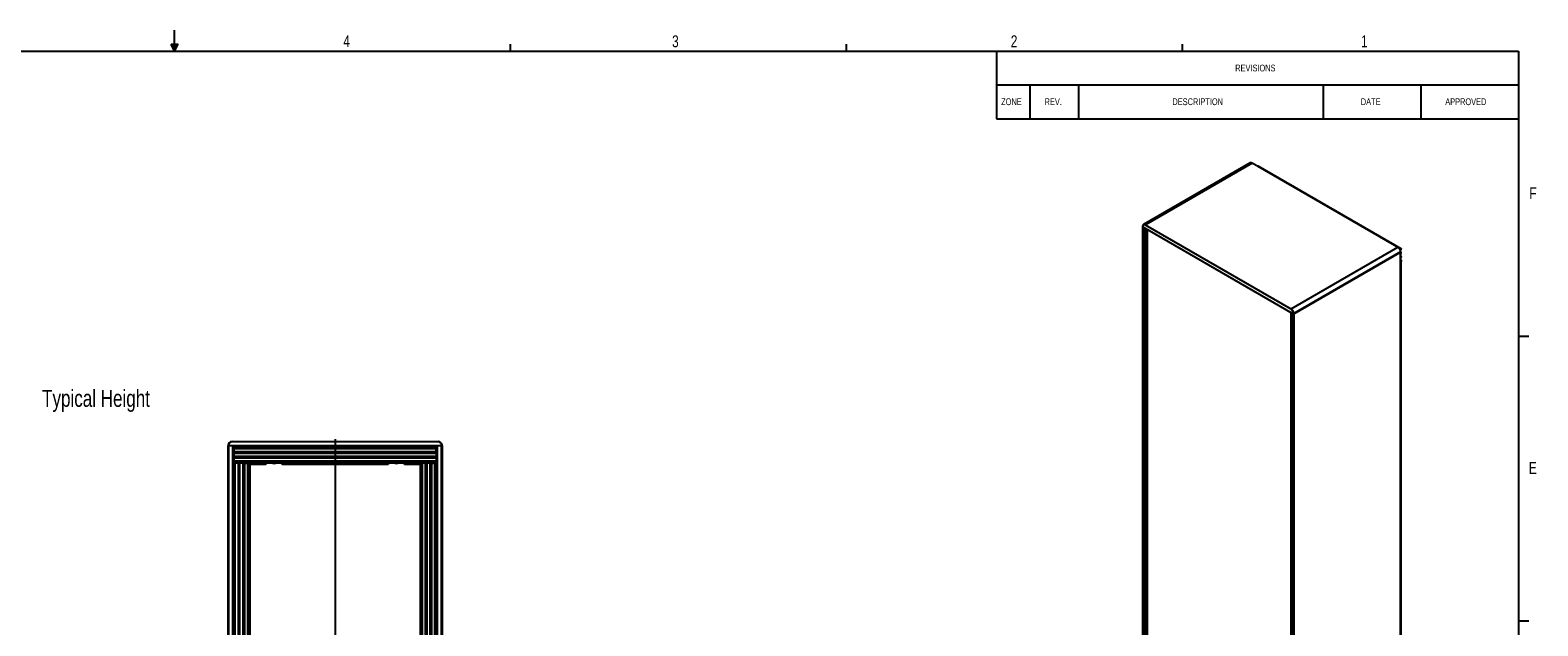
# Paper-space layout 'P3m-V' of a CAD drawing. Header units: inches. Extents: x 0.3 to 33.8, y 0.2 to 21.7.
# Tile 36 of 36: x 15.3 to 33.8, y 14.4 to 21.7. Entities that reach past the tile are written whole.
import ezdxf

# ---------------------------------------------------------------- set-up
doc = ezdxf.new("R2010")
doc.units = ezdxf.units.IN
doc.header["$MEASUREMENT"] = 0
doc.layers.add('BORDERS', color=7, linetype='Continuous')
doc.styles.add('SLDTEXTSTYLE0', font='TXT', dxfattribs={"width": 0.75})

# ---------------------------------------------------------------- blocks, each defined once
blk = doc.blocks.new('SW_TABLEANNOTATION_3')
at = {"layer": 'BORDERS', "color": 0}
for p, q in [((0, 0), (0, -0.415)), ((0, 0), (0.41, 0)), ((0.41, 0), (1.01, 0)), ((1.01, 0), (4.01, 0)), ((4.01, 0), (5.21, 0)), ((5.21, 0), (6.41, 0)), ((6.41, 0), (6.41, -0.415)), ((0, -0.415), (0, -0.83)), ((0, -0.415), (0.41, -0.415)), ((0.41, -0.415), (0.41, -0.83)), ((0.41, -0.415), (1.01, -0.415)), ((1.01, -0.415), (1.01, -0.83)), ((1.01, -0.415), (4.01, -0.415)), ((4.01, -0.415), (4.01, -0.83)), ((4.01, -0.415), (5.21, -0.415)), ((5.21, -0.415), (5.21, -0.83)), ((5.21, -0.415), (6.41, -0.415)), ((6.41, -0.415), (6.41, -0.83)), ((0, -0.83), (0.41, -0.83)), ((0.41, -0.83), (1.01, -0.83)), ((1.01, -0.83), (4.01, -0.83)), ((4.01, -0.83), (5.21, -0.83)), ((5.21, -0.83), (6.41, -0.83))]:
    blk.add_line(p, q, dxfattribs=at)
at = {"layer": 'BORDERS', "color": 0, "attachment_point": 1, "style": 'SLDTEXTSTYLE0'}
for s, insert, char_height in [('REVISIONS', (2.932, -0.166), 0.0833), ('ZONE', (0.059, -0.58), 0.0833), ('REV.', (0.592, -0.58), 0.0833), ('DESCRIPTION', (2.161, -0.58), 0.08333), ('DATE', (4.474, -0.58), 0.0833), ('APPROVED', (5.511, -0.58), 0.0833)]:
    blk.add_mtext(s, dxfattribs=dict(at, insert=insert, char_height=char_height))

psp = doc.layouts.new('P3m-V')

# ---------------------------------------------------------------- linework, layer by layer
at = {"color": 7, "linetype": 'Continuous', "lineweight": 25}
for p, q in [((30.22881, 20.03713), (28.9189, 19.28094)), ((30.25225, 20.03481), (28.94233, 19.27862)), ((32.04211, 19.00155), (30.25225, 20.03481)), ((32.04461, 19.00179), (30.25475, 20.03506)), ((30.32201, 19.9975), (30.321, 19.99681)), ((30.32201, 19.9975), (32.07917, 18.98311)), ((32.08297, 18.98371), (30.3258, 19.99809)), ((28.90772, 19.25743), (28.90772, 19.25488)), ((28.90772, 19.25488), (28.90772, 6.98636)), ((28.90919, 19.25539), (28.90919, 19.25284)), ((28.90919, 19.25284), (28.93747, 19.23651)), ((28.90919, 19.25284), (28.90919, 6.98431)), ((28.90919, 19.25284), (30.75827, 18.18539)), ((30.72866, 18.23922), (28.9388, 19.27249)), ((28.94233, 19.27862), (30.7322, 18.24535)), ((28.93747, 6.96799), (28.93747, 19.23651)), ((28.94454, 19.23243), (28.94454, 6.96799)), ((28.96574, 19.2202), (28.96574, 6.98022)), ((30.7322, 18.24535), (32.04211, 19.00155)), ((32.07526, 18.94414), (30.76534, 18.18794)), ((30.76534, 18.18539), (32.07526, 18.94158)), ((30.76534, 18.18539), (32.07526, 18.94158)), ((32.07917, 18.98311), (32.06773, 18.97535)), ((32.07239, 18.96455), (32.07463, 18.96705)), ((32.07463, 18.96705), (32.08122, 18.97362)), ((32.07526, 18.94158), (32.07526, 18.94414)), ((32.07526, 6.67306), (32.07526, 18.94158)), ((32.07672, 18.94363), (32.07672, 18.94618)), ((32.07672, 6.6751), (32.07672, 18.94363)), ((32.08297, 18.93635), (32.07672, 18.93995)), ((32.07672, 18.93922), (32.08122, 18.93662)), ((32.08122, 18.93662), (32.07672, 18.93592)), ((32.07672, 18.92178), (32.08122, 18.92626)), ((32.08297, 18.88899), (32.07672, 18.89259)), ((32.07672, 18.89186), (32.08122, 18.88926)), ((32.07672, 18.88856), (32.08122, 18.88926)), ((32.08122, 18.8789), (32.07672, 18.87442)), ((32.08297, 18.84163), (32.07672, 18.84523)), ((32.07672, 18.8445), (32.08122, 18.8419)), ((32.07672, 18.8412), (32.08122, 18.8419)), ((32.07917, 18.83005), (32.07672, 18.82888)), ((32.07916, 18.82545), (32.07672, 18.82427)), ((32.07916, 6.90803), (32.07916, 18.82545)), ((32.08157, 6.91102), (32.08157, 18.82843)), ((30.72852, 18.20256), (30.72852, 5.93523)), ((30.72999, 18.20172), (30.75827, 18.18539)), ((30.72999, 18.20172), (30.72999, 5.93319)), ((30.75827, 18.18539), (30.75827, 18.18794)), ((30.75827, 5.91686), (30.75827, 18.18539)), ((30.76534, 18.18794), (30.76534, 18.18539)), ((30.76534, 18.18539), (30.76534, 5.91686)), ((17.6817, 16.56765), (17.6867, 16.56765)), ((17.6817, 16.56452), (17.6817, 16.56765)), ((17.6817, 1.53952), (17.6817, 16.56452)), ((17.6817, 16.56452), (17.6867, 16.56452)), ((17.6867, 16.56452), (17.6817, 16.56452)), ((17.6867, 16.56765), (17.6867, 16.56452)), ((17.6867, 16.56452), (17.6867, 1.53952)), ((17.6867, 16.56452), (17.7392, 16.56452)), ((17.6867, 16.56452), (20.3017, 16.56452)), ((17.72857, 16.61452), (20.25982, 16.61452)), ((17.72857, 16.61452), (17.72857, 16.60952)), ((20.25982, 16.60952), (17.72857, 16.60952)), ((17.7392, 1.53952), (17.7392, 16.56452)), ((17.7442, 16.56452), (17.7442, 1.53952)), ((17.7492, 16.56452), (17.7492, 1.53952)), ((20.2367, 16.54265), (17.7517, 16.54265)), ((17.7517, 16.52956), (17.7517, 16.54265)), ((20.2367, 16.52956), (17.7517, 16.52956)), ((17.7517, 16.52616), (17.7517, 16.52956)), ((20.2367, 16.52616), (17.7517, 16.52616)), ((17.7517, 16.48763), (17.7517, 16.52616)), ((20.2367, 16.48763), (17.7517, 16.48763)), ((17.7517, 16.48424), (17.7517, 16.48763)), ((20.2367, 16.48424), (17.7517, 16.48424)), ((17.7517, 16.47156), (17.7517, 16.48424)), ((17.9417, 16.54265), (17.9417, 16.56452)), ((17.9467, 16.56452), (17.9467, 16.54265)), ((17.9567, 16.54265), (17.9567, 16.56452)), ((17.9667, 16.56452), (17.9667, 16.54265)), ((18.1342, 16.54265), (18.1342, 16.56452)), ((18.1442, 16.56452), (18.1442, 16.54265)), ((18.3442, 16.54265), (18.3442, 16.56452)), ((18.3542, 16.56452), (18.3542, 16.54265)), ((19.6342, 16.54265), (19.6342, 16.56452)), ((19.6442, 16.56452), (19.6442, 16.54265)), ((19.8442, 16.54265), (19.8442, 16.56452)), ((19.8542, 16.56452), (19.8542, 16.54265)), ((20.0217, 16.54265), (20.0217, 16.56452)), ((20.0317, 16.56452), (20.0317, 16.54265)), ((20.0417, 16.54265), (20.0417, 16.56452)), ((20.0467, 16.56452), (20.0467, 16.54265)), ((20.2367, 16.52956), (20.2367, 16.54265)), ((20.2367, 16.52616), (20.2367, 16.52956)), ((20.2367, 16.48763), (20.2367, 16.52616)), ((20.2367, 16.48424), (20.2367, 16.48763)), ((20.2367, 16.47156), (20.2367, 16.48424)), ((20.2392, 1.53952), (20.2392, 16.56452)), ((20.2442, 1.53952), (20.2442, 16.56452)), ((20.2492, 16.56452), (20.2492, 1.53952)), ((20.2492, 16.56452), (20.3017, 16.56452)), ((20.25982, 16.61452), (20.25982, 16.60952)), ((20.3017, 16.56452), (20.3017, 16.56765)), ((20.3067, 16.56765), (20.3017, 16.56765)), ((20.3017, 1.53952), (20.3017, 16.56452)), ((20.3017, 16.56452), (20.3067, 16.56452)), ((20.3067, 16.56452), (20.3017, 16.56452)), ((20.3067, 16.56765), (20.3067, 16.56452)), ((20.3067, 16.56452), (20.3067, 1.53952)), ((20.2367, 16.47156), (17.7517, 16.47156)), ((17.7517, 16.46816), (17.7517, 16.47156)), ((20.2367, 16.46816), (17.7517, 16.46816)), ((17.7517, 16.46816), (17.7517, 16.42963)), ((20.2367, 16.42963), (17.7517, 16.42963)), ((17.7517, 16.42963), (17.7517, 16.42624)), ((20.2367, 16.42624), (17.7517, 16.42624)), ((17.7517, 16.42624), (17.7517, 16.41356)), ((20.2367, 16.41356), (17.7517, 16.41356)), ((17.7517, 16.41356), (17.7517, 16.41016)), ((20.2367, 16.41016), (17.7517, 16.41016)), ((17.7517, 16.41016), (17.7517, 16.37163)), ((20.2367, 16.37163), (17.7517, 16.37163)), ((17.7517, 16.37163), (17.7517, 16.36824)), ((20.2367, 16.36824), (17.7517, 16.36824)), ((17.7517, 16.36824), (17.7517, 16.35515)), ((17.7517, 16.35515), (20.2367, 16.35515)), ((17.7517, 16.34952), (17.7517, 1.75452)), ((17.76479, 16.34952), (17.7517, 16.34952)), ((17.76479, 1.75452), (17.76479, 16.34952)), ((17.76818, 16.34952), (17.76479, 16.34952)), ((17.76818, 1.75452), (17.76818, 16.34952)), ((17.80671, 16.34952), (17.76818, 16.34952)), ((17.80671, 1.75452), (17.80671, 16.34952)), ((17.8101, 16.34952), (17.80671, 16.34952)), ((17.8101, 1.75452), (17.8101, 16.34952)), ((17.82279, 16.34952), (17.8101, 16.34952)), ((17.82279, 1.75452), (17.82279, 16.34952)), ((17.82618, 16.34952), (17.82279, 16.34952)), ((17.82618, 1.75452), (17.82618, 16.34952)), ((17.86471, 16.34952), (17.82618, 16.34952)), ((17.86471, 1.75452), (17.86471, 16.34952)), ((17.86471, 16.34952), (17.8681, 16.34952)), ((17.8681, 1.75452), (17.8681, 16.34952)), ((17.8681, 16.34952), (17.88079, 16.34952)), ((17.88079, 1.75452), (17.88079, 16.34952)), ((17.88079, 16.34952), (17.88418, 16.34952)), ((17.88418, 1.75452), (17.88418, 16.34952)), ((17.88418, 16.34952), (17.92271, 16.34952)), ((17.92271, 1.75452), (17.92271, 16.34952)), ((17.92271, 16.34952), (17.9261, 16.34952)), ((17.9261, 1.75452), (17.9261, 16.34952)), ((17.9261, 16.34952), (17.9392, 16.34952)), ((17.9392, 1.75452), (17.9392, 16.34952)), ((17.9417, 1.7489), (17.9417, 16.35515)), ((17.9467, 16.35515), (17.9467, 1.7489)), ((17.9567, 16.33327), (17.9567, 16.35515)), ((17.9667, 16.33327), (17.9567, 16.33327)), ((17.9667, 16.35515), (17.9667, 16.33327)), ((18.1342, 16.33327), (17.9667, 16.33327)), ((18.1342, 16.33327), (18.1342, 16.35515)), ((18.1442, 16.33327), (18.1342, 16.33327)), ((18.1442, 16.35515), (18.1442, 16.33327)), ((18.3442, 16.33327), (18.3442, 16.35515)), ((18.3542, 16.33327), (18.3442, 16.33327)), ((18.3542, 16.35515), (18.3542, 16.33327)), ((19.6342, 16.33327), (18.3542, 16.33327)), ((19.6342, 16.33327), (19.6342, 16.35515)), ((19.6442, 16.33327), (19.6342, 16.33327)), ((19.6442, 16.35515), (19.6442, 16.33327)), ((19.8442, 16.33327), (19.8442, 16.35515)), ((19.8542, 16.33327), (19.8442, 16.33327)), ((19.8542, 16.35515), (19.8542, 16.33327)), ((20.0217, 16.33327), (19.8542, 16.33327)), ((20.0217, 16.33327), (20.0217, 16.35515)), ((20.0317, 16.33327), (20.0217, 16.33327)), ((20.0317, 16.35515), (20.0317, 16.33327)), ((20.0417, 1.7489), (20.0417, 16.35515)), ((20.0467, 16.35515), (20.0467, 1.7489)), ((20.0492, 16.34952), (20.0492, 1.75452)), ((20.06229, 16.34952), (20.0492, 16.34952)), ((20.06229, 1.75452), (20.06229, 16.34952)), ((20.06568, 16.34952), (20.06229, 16.34952)), ((20.06568, 1.75452), (20.06568, 16.34952)), ((20.10421, 16.34952), (20.06568, 16.34952)), ((20.10421, 1.75452), (20.10421, 16.34952)), ((20.1076, 16.34952), (20.10421, 16.34952)), ((20.1076, 1.75452), (20.1076, 16.34952)), ((20.12029, 16.34952), (20.1076, 16.34952)), ((20.12029, 1.75452), (20.12029, 16.34952)), ((20.12368, 16.34952), (20.12029, 16.34952)), ((20.12368, 1.75452), (20.12368, 16.34952)), ((20.16221, 16.34952), (20.12368, 16.34952)), ((20.16221, 1.75452), (20.16221, 16.34952)), ((20.16221, 16.34952), (20.1656, 16.34952)), ((20.1656, 1.75452), (20.1656, 16.34952)), ((20.1656, 16.34952), (20.17829, 16.34952)), ((20.17829, 1.75452), (20.17829, 16.34952)), ((20.17829, 16.34952), (20.18168, 16.34952)), ((20.18168, 1.75452), (20.18168, 16.34952)), ((20.18168, 16.34952), (20.22021, 16.34952)), ((20.22021, 1.75452), (20.22021, 16.34952)), ((20.22021, 16.34952), (20.2236, 16.34952)), ((20.2236, 1.75452), (20.2236, 16.34952)), ((20.2236, 16.34952), (20.2367, 16.34952)), ((20.2367, 16.46816), (20.2367, 16.47156)), ((20.2367, 16.46816), (20.2367, 16.42963)), ((20.2367, 16.42963), (20.2367, 16.42624)), ((20.2367, 16.42624), (20.2367, 16.41356)), ((20.2367, 16.41356), (20.2367, 16.41016)), ((20.2367, 16.41016), (20.2367, 16.37163)), ((20.2367, 16.37163), (20.2367, 16.36824)), ((20.2367, 16.36824), (20.2367, 16.35515)), ((20.2367, 1.75452), (20.2367, 16.34952))]:
    psp.add_line(p, q, dxfattribs=at)
at = {"color": 7, "linetype": 'Continuous', "lineweight": 25, "flags": 128}
for points in [[(32.08122, 18.97362), (32.0827, 18.97547), (32.08378, 18.97762), (32.08432, 18.97981), (32.08425, 18.98174), (32.08359, 18.98318), (32.08241, 18.98393), (32.08088, 18.98391), (32.07917, 18.98311)], [(32.08122, 18.92626), (32.0825, 18.92781), (32.0835, 18.9296), (32.08414, 18.93147), (32.08436, 18.93326), (32.08414, 18.93479), (32.0835, 18.93592), (32.0825, 18.93655), (32.08122, 18.93662)], [(32.08122, 18.88926), (32.0825, 18.88919), (32.0835, 18.88856), (32.08414, 18.88743), (32.08436, 18.8859), (32.08414, 18.88411), (32.0835, 18.88224), (32.0825, 18.88045), (32.08122, 18.8789)], [(32.08028, 18.83072), (32.08051, 18.83053), (32.08142, 18.82923), (32.08149, 18.82784), (32.0807, 18.82652), (32.07916, 18.82545)], [(32.08122, 18.8419), (32.0827, 18.84176), (32.08378, 18.84085), (32.08432, 18.83929), (32.08425, 18.83728), (32.08359, 18.83508), (32.08241, 18.83297), (32.08088, 18.83122), (32.07917, 18.83005)]]:
    psp.add_lwpolyline(points, dxfattribs=at)
at = {"color": 7, "linetype": 'Continuous', "lineweight": 25}
for centre, radius, start, end in [((30.23852, 20.01565), 0.02358, 54.382423, 114.307119), ((30.25371, 20.03277), 0.00251, 65.692881, 125.617577), ((30.32436, 19.99493), 0.00348, 65.419935, 132.429906), ((28.91023, 19.25718), 0.00251, 114.374658, 174.305201), ((28.91023, 19.25768), 0.00251, 185.694799, 245.625342), ((28.91023, 19.25513), 0.00251, 185.694799, 245.625342), ((28.91023, 19.25513), 0.00251, 185.694799, 245.625342), ((28.9294, 19.26275), 0.02047, 50.796715, 189.214037), ((28.92724, 19.25832), 0.01829, 50.796715, 189.214037), ((28.94648, 19.27214), 0.00768, 122.605478, 177.394522), ((32.04358, 18.9995), 0.00251, 65.692881, 125.617577), ((32.0033, 18.94086), 0.07204, 2.605478, 57.394522), ((32.0432, 18.99978), 0.00246, 353.701152, 54.986667), ((32.01097, 18.94529), 0.06435, 2.605478, 57.394522), ((32.07422, 18.94593), 0.00251, 5.694799, 65.625342), ((32.07422, 18.94643), 0.00251, 294.374658, 354.305201), ((32.07422, 18.94388), 0.00251, 294.374658, 354.305201), ((32.07422, 18.94388), 0.00251, 294.374658, 354.305201), ((30.73634, 18.23888), 0.00768, 122.605478, 177.394522), ((30.69399, 18.18501), 0.06435, 2.605478, 57.394522), ((30.69338, 18.18466), 0.07204, 2.605478, 57.394522), ((30.76181, 18.19476), 0.00769, 242.609672, 297.390328), ((30.76181, 18.19221), 0.00769, 242.609672, 297.390328), ((30.76181, 18.19221), 0.00769, 242.609672, 297.390328), ((17.72857, 16.56765), 0.04688, 90, 180), ((17.72857, 16.56765), 0.04187, 90, 180), ((20.25982, 16.56765), 0.04688, 0, 90), ((20.25982, 16.56765), 0.04188, 0, 90), ((18.2442, 16.42702), 0.0805, 243.234499, 296.765501), ((18.2442, 16.42702), 0.07876, 245.857463, 294.142537), ((19.7442, 16.42702), 0.0805, 243.234499, 296.765501), ((19.7442, 16.42702), 0.07876, 245.857463, 294.142537)]:
    psp.add_arc(centre, radius, start, end, dxfattribs=at)
at = {"layer": 'BORDERS', "color": 250}
psp.add_line((17.02288, 21.4106), (17.02288, 21.66832), dxfattribs=at)
at = {"layer": 'BORDERS'}
for p, q in [((16.9809, 21.49622), (17.067, 21.49622)), ((17.02288, 21.4106), (16.9809, 21.49622)), ((17.02288, 21.4106), (16.98907, 21.49622)), ((17.02288, 21.4106), (17.00855, 21.49622)), ((17.02288, 21.4106), (17.03583, 21.49622)), ((17.02288, 21.4106), (17.04596, 21.49622)), ((17.02288, 21.4106), (17.067, 21.49622)), ((21.14788, 21.4106), (21.14788, 21.4954)), ((25.27288, 21.4106), (25.27288, 21.4954)), ((29.39788, 21.4106), (29.39788, 21.4954)), ((33.52288, 17.9106), (33.64788, 17.9106)), ((33.52288, 14.4106), (33.64788, 14.4106))]:
    psp.add_line(p, q, dxfattribs=at)
at = {"layer": 'BORDERS', "lineweight": 25}
for p, q in [((0.52288, 21.4106), (33.52288, 21.4106)), ((33.52288, 21.4106), (33.52288, 0.4106))]:
    psp.add_line(p, q, dxfattribs=at)
at = {"layer": 'BORDERS', "linetype": 'Continuous'}
psp.add_line((18.9942, 16.64326), (18.9942, 1.46078), dxfattribs=at)

# ---------------------------------------------------------------- block references
at = {"layer": 'BORDERS'}
psp.add_blockref('SW_TABLEANNOTATION_3', (27.11295, 21.4106), dxfattribs=at)

# ---------------------------------------------------------------- texts
at = {"layer": 'BORDERS', "color": 7, "char_height": 0.14583, "attachment_point": 1, "style": 'SLDTEXTSTYLE0'}
for s, insert in [('4', (19.09519, 21.60643)), ('3', (23.13131, 21.60385)), ('2', (27.28922, 21.60477)), ('1', (31.59044, 21.60436)), ('F', (33.65637, 19.73898)), ('E', (33.64947, 16.36368))]:
    psp.add_mtext(s, dxfattribs=dict(at, insert=insert))
at = {"layer": 'BORDERS', "insert": (15.3971, 17.24933), "char_height": 0.2083333, "attachment_point": 1, "style": 'SLDTEXTSTYLE0'}
psp.add_mtext('Typical Height', dxfattribs=at)

doc.saveas('drawing.dxf')
